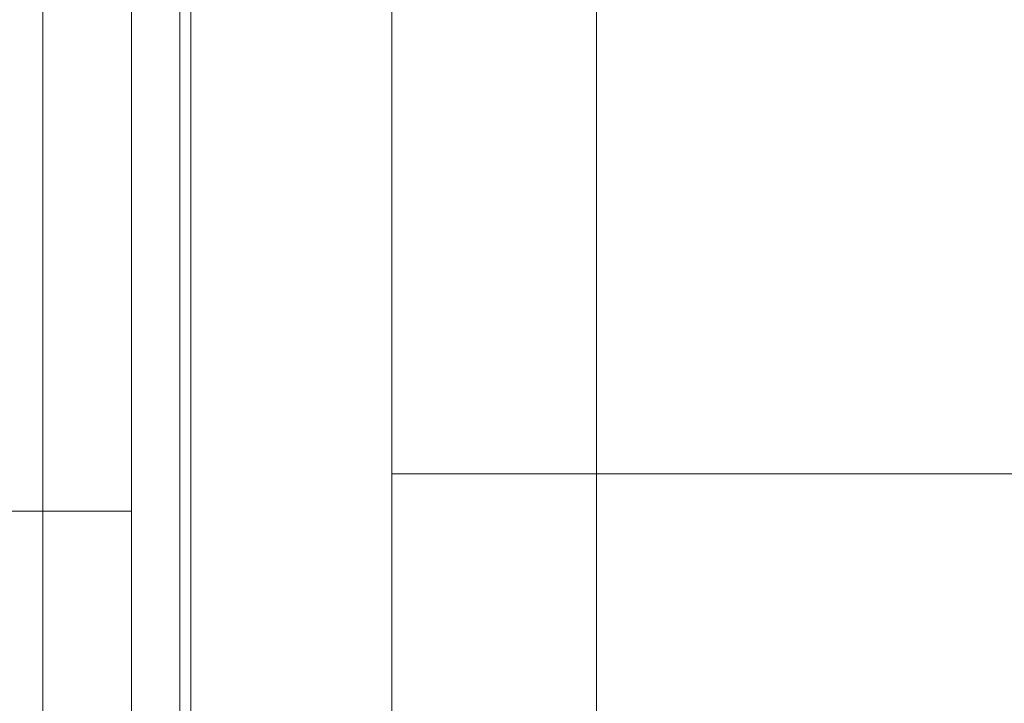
# Model space of a CAD drawing. Header units: millimetres. Extents: x 3652085 to 3778338, y -303702 to -273644.
# Tile 107 of 256: x 3674468 to 3674732, y -276560 to -276376. Entities that reach past the tile are written whole.
import ezdxf

# ---------------------------------------------------------------- set-up
doc = ezdxf.new("R2010")
doc.units = ezdxf.units.MM
doc.linetypes.add('HIDDEN2', pattern=[4.7624999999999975, 3.174999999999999, -1.587499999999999])
doc.layers.add('!!!! BALCONY', color=7, linetype='Continuous')
doc.layers.add('DOOR-IDEN   (HAUSART)', color=43, linetype='Continuous', lineweight=5)
doc.layers.add('SLAB    (HAUSART)', color=8, linetype='Continuous', lineweight=20)

# ---------------------------------------------------------------- blocks, each defined once
blk = doc.blocks.new('A$C054672D4 (2-2)')
at = {"lineweight": 0}
blk.add_line((665.1319753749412, 548.1569147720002, 33706.18410929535), (1452.132222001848, 548.1737711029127, 33706.18410929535), dxfattribs=at)
at = {"lineweight": 0, "elevation": 33706.18410929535}
for points in [[(679.2997397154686, 618.1569147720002), (1374.964518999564, 618.1569147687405)], [(686.1319753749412, 605.1569147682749), (1368.13228333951, 605.1569147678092)], [(686.1319753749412, 602.1569147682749), (1368.13228333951, 602.1569147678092)]]:
    blk.add_lwpolyline(points, dxfattribs=at)
at = {"color": 7, "linetype": 'HIDDEN2', "ltscale": 5}
blk.add_arc((646.6153032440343, 543.6771682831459, 33706.18410929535), 741.5373520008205, 270.889844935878, 0.4247055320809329, dxfattribs=at)

msp = doc.modelspace()

# ---------------------------------------------------------------- hatches: boundary and pattern name
at = {"layer": '!!!! BALCONY', "linetype": 'Continuous', "lineweight": 13}
h = msp.add_hatch(dxfattribs=at)
h.set_pattern_fill('NET', color=252, scale=50, angle=360, style=0)
h.set_pattern_definition([(359.9999999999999, (3871472.703406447, -411435.7301605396), (7.776507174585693e-14, 158.75), []), (90, (3871472.703406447, -411435.7301605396), (-158.75, 8.748570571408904e-14), [])])
edge = h.paths.add_edge_path()
edge.add_line((3675295.904283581, -277142.4270460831), (3675410.646501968, -277142.4270460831))
edge.add_line((3675410.646501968, -277142.4270460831), (3675410.646501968, -277007.4513999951))
edge.add_line((3675410.646501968, -277007.4513999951), (3675410.646501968, -277001.3752667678))
edge.add_line((3675410.646501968, -277001.3752667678), (3675410.646501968, -276991.3752667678))
edge.add_line((3675410.646501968, -276991.3752667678), (3675410.646501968, -276968.2030782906))
edge.add_line((3675410.646501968, -276968.2030782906), (3675410.646501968, -276542.1955843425))
edge.add_line((3675410.646501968, -276542.1955843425), (3675410.646501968, -276522.0625606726))
edge.add_line((3675410.646501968, -276522.0625606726), (3675410.646501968, -276491.802601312))
edge.add_line((3675410.646501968, -276491.802601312), (3675410.646501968, -276468.4555416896))
edge.add_line((3675410.646501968, -276468.4555416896), (3675410.646501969, -276300.3437666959))
edge.add_line((3675410.646501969, -276300.3437666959), (3675410.64650197, -276257.4204629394))
edge.add_line((3675410.64650197, -276257.4204629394), (3675410.646501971, -275991.9853915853))
edge.add_line((3675410.646501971, -275991.9853915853), (3675410.646501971, -275859.9888010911))
edge.add_line((3675410.646501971, -275859.9888010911), (3675410.646501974, -275327.9922528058))
edge.add_line((3675410.646501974, -275327.9922528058), (3674693.976127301, -275327.9922528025))
edge.add_line((3674693.976127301, -275327.9922528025), (3674647.86164505, -275327.9922528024))
edge.add_line((3674647.86164505, -275327.9922528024), (3674647.861644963, -275960.9967600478))
edge.add_line((3674647.861644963, -275960.9967600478), (3674567.845679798, -275960.9967600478))
edge.add_line((3674567.845679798, -275960.9967600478), (3674567.846209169, -275991.9850017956))
edge.add_line((3674567.846209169, -275991.9850017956), (3674567.846209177, -275991.9853915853))
edge.add_line((3674567.846209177, -275991.9853915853), (3674567.846795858, -276019.3767569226))
edge.add_line((3674567.846795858, -276019.3767569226), (3674567.860763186, -276671.493195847))
edge.add_line((3674567.860763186, -276671.493195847), (3675297.064057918, -276671.4979140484))
edge.add_arc((3675296.957877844, -276672.4922608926), 0.9999999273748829, -3.8820023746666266e-06, 83.90483964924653, ccw=False)
edge.add_line((3675297.957877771, -276672.4922609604), (3675297.957877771, -276673.9922609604))
edge.add_arc((3675297.457877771, -276673.9922609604), 0.5, -90, 0, ccw=False)
edge.add_line((3675297.457877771, -276674.4922609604), (3675296.457877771, -276674.4922609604))
edge.add_line((3675296.457877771, -276674.4922609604), (3675296.457877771, -276673.9922609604))
edge.add_line((3675296.457877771, -276673.9922609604), (3675294.957877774, -276673.9922609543))
edge.add_arc((3675294.957877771, -276674.9922609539), 0.9999999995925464, 89.99999983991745, 180.0000003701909)
edge.add_line((3675293.957877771, -276674.9922609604), (3675293.957877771, -276686.6922609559))
edge.add_line((3675293.957877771, -276686.6922609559), (3675297.957877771, -276686.6922609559))
edge.add_line((3675297.957877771, -276686.6922609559), (3675297.957877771, -276685.6922609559))
edge.add_line((3675297.957877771, -276685.6922609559), (3675298.957877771, -276685.6922609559))
edge.add_line((3675298.957877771, -276685.6922609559), (3675298.957877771, -276686.6922609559))
edge.add_line((3675298.957877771, -276686.6922609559), (3675298.957877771, -276701.3922609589))
edge.add_line((3675298.957877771, -276701.3922609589), (3675296.757877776, -276701.3922609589))
edge.add_line((3675296.757877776, -276701.3922609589), (3675296.757877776, -276703.2922609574))
edge.add_line((3675296.757877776, -276703.2922609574), (3675294.957877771, -276703.2922609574))
edge.add_line((3675294.957877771, -276703.2922609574), (3675294.957877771, -276701.2422609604))
edge.add_line((3675294.957877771, -276701.2422609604), (3675288.657877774, -276701.2422609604))
edge.add_arc((3675288.657877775, -276702.7422609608), 1.500000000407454, 90.0000000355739, 179.9999999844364)
edge.add_line((3675287.157877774, -276702.7422609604), (3675287.157877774, -276708.9726457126))
edge.add_line((3675287.157877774, -276708.9726457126), (3675286.857877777, -276709.4922609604))
edge.add_line((3675286.857877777, -276709.4922609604), (3675287.157877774, -276710.0118762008))
edge.add_line((3675287.157877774, -276710.0118762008), (3675287.157877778, -276716.2422609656))
edge.add_arc((3675288.657877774, -276716.2422609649), 1.499999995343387, 180.000000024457, 270.0000000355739)
edge.add_line((3675288.657877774, -276717.7422609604), (3675294.957877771, -276717.7422609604))
edge.add_line((3675294.957877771, -276717.7422609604), (3675294.957877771, -276715.6922609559))
edge.add_line((3675294.957877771, -276715.6922609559), (3675296.757877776, -276715.6922609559))
edge.add_line((3675296.757877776, -276715.6922609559), (3675296.757877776, -276717.5922609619))
edge.add_line((3675296.757877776, -276717.5922609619), (3675298.957877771, -276717.5922609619))
edge.add_line((3675298.957877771, -276717.5922609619), (3675298.957877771, -276726.9922609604))
edge.add_line((3675298.957877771, -276726.9922609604), (3675308.957877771, -276726.9922609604))
edge.add_line((3675308.957877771, -276726.9922609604), (3675308.957877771, -276725.4927841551))
edge.add_line((3675308.957877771, -276725.4927841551), (3675308.135239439, -276721.9927841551))
edge.add_line((3675308.135239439, -276721.9927841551), (3675313.885236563, -276721.9927841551))
edge.add_line((3675313.885236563, -276721.9927841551), (3675313.885239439, -276721.9929694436))
edge.add_line((3675313.885239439, -276721.9929694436), (3675319.635239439, -276721.9929694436))
edge.add_line((3675319.635239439, -276721.9929694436), (3675318.957877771, -276725.4929694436))
edge.add_line((3675318.957877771, -276725.4929694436), (3675318.957877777, -276737.492446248))
edge.add_arc((3675314.957877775, -276737.492446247), 4.000000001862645, 269.99999994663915, 359.99999998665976, ccw=False)
edge.add_line((3675314.957877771, -276741.4924462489), (3675301.576597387, -276741.4924462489))
edge.add_line((3675301.576597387, -276741.4924462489), (3675301.576597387, -276754.4924462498))
edge.add_arc((3675299.576597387, -276754.4924462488), 2, 270, 359.9999999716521, ccw=False)
edge.add_line((3675299.576597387, -276756.4924462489), (3675298.576597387, -276756.4924462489))
edge.add_line((3675298.576597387, -276756.4924462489), (3675298.576597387, -276760.9922609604))
edge.add_line((3675298.576597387, -276760.9922609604), (3675298.576597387, -276762.3065101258))
edge.add_line((3675298.576597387, -276762.3065101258), (3675298.606597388, -276762.358471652))
edge.add_line((3675298.606597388, -276762.358471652), (3675298.606597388, -276763.5462996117))
edge.add_line((3675298.606597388, -276763.5462996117), (3675298.606597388, -276766.6264208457))
edge.add_line((3675298.606597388, -276766.6264208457), (3675298.599321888, -276763.5462996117))
edge.add_line((3675298.599321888, -276763.5462996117), (3675298.201482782, -276763.5462996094))
edge.add_arc((3675313.524624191, -276764.4922609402), 15.35231270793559, 176.4673761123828, 193.1780974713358)
edge.add_line((3675298.576597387, -276767.9922609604), (3675298.576597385, -276811.9922609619))
edge.add_arc((3675297.076597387, -276811.9922609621), 1.499999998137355, -90.00000001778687, 1.1116810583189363e-08, ccw=False)
edge.add_line((3675297.076597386, -276813.4922609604), (3675159.318971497, -276813.4922609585))
edge.add_arc((3675159.318971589, -276811.9922607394), 1.500000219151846, 222.810266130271, 269.99999649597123, ccw=False)
edge.add_arc((3675189.763720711, -276783.7899813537), 43.00001602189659, 207.5618149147, 222.8102643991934, ccw=False)
edge.add_arc((3675152.973453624, -276802.9922612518), 1.500000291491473, 89.99999900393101, 207.5617303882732, ccw=False)
edge.add_line((3675152.97345365, -276801.4922609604), (3675267.576597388, -276801.4922609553))
edge.add_arc((3675267.576463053, -276794.4921266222), 7.000134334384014, 270.0010995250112, 359.9989004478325)
edge.add_line((3675274.576597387, -276794.4922609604), (3675274.576597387, -276763.5462996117))
edge.add_line((3675274.576597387, -276763.5462996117), (3675274.576597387, -276756.4924462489))
edge.add_line((3675274.576597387, -276756.4924462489), (3675273.576597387, -276756.4924462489))
edge.add_arc((3675273.576597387, -276754.4924462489), 2, 180, 270, ccw=False)
edge.add_line((3675271.576597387, -276754.4924462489), (3675271.576597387, -276741.4924462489))
edge.add_line((3675271.576597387, -276741.4924462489), (3675270.158876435, -276741.4924462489))
edge.add_line((3675270.158876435, -276741.4924462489), (3675259.957877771, -276741.4924462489))
edge.add_line((3675259.957877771, -276741.4924462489), (3674728.560251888, -276741.4924461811))
edge.add_line((3674728.560251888, -276741.4924461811), (3674714.061287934, -276741.4924461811))
edge.add_line((3674714.061287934, -276741.4924461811), (3674706.728385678, -276741.4924461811))
edge.add_line((3674706.728385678, -276741.4924461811), (3674703.976127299, -276741.4924461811))
edge.add_line((3674703.976127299, -276741.4924461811), (3674693.976127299, -276741.4924461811))
edge.add_line((3674693.976127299, -276741.4924461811), (3674649.861694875, -276741.4924461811))
edge.add_line((3674649.861694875, -276741.4924461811), (3674639.660696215, -276741.4924461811))
edge.add_line((3674639.660696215, -276741.4924461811), (3674584.861694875, -276741.4924461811))
edge.add_arc((3674584.861694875, -276737.492446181), 4.000000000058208, 180, 270, ccw=False)
edge.add_line((3674580.861694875, -276737.492446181), (3674580.861694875, -276728.4924461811))
edge.add_line((3674580.861694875, -276728.4924461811), (3674578.361694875, -276728.4924461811))
edge.add_arc((3674574.361694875, -276728.4924461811), 4, -180, 0, ccw=False)
edge.add_line((3674570.361694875, -276728.4924461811), (3674567.861694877, -276728.4924461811))
edge.add_line((3674567.861694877, -276728.4924461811), (3674567.861694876, -276744.9878247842))
edge.add_line((3674567.861694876, -276744.9878247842), (3674567.879350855, -276744.9878247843))
edge.add_arc((3674569.381616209, -276747.5694999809), 2.986946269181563, 60.2061899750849, 120.19493539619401, ccw=False)
edge.add_line((3674570.865770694, -276744.977370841), (3674580.046864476, -276744.9878247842))
edge.add_line((3674580.046864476, -276744.9878247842), (3674588.948456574, -276744.9878247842))
edge.add_line((3674588.948456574, -276744.9878247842), (3674588.948916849, -276744.9878247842))
edge.add_line((3674588.948916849, -276744.9878247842), (3674592.179238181, -276744.9878247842))
edge.add_line((3674592.179238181, -276744.9878247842), (3674592.179394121, -276744.9878247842))
edge.add_line((3674592.179394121, -276744.9878247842), (3674597.516441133, -276744.9878247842))
edge.add_line((3674597.516441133, -276744.9878247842), (3674597.516519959, -276744.9878247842))
edge.add_line((3674597.516519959, -276744.9878247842), (3674600.653293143, -276744.9878247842))
edge.add_line((3674600.653293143, -276744.9878247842), (3674600.653441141, -276744.9878247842))
edge.add_line((3674600.653441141, -276744.9878247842), (3674606.353694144, -276744.9878247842))
edge.add_line((3674606.353694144, -276744.9878247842), (3674606.353829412, -276744.9878247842))
edge.add_line((3674606.353829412, -276744.9878247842), (3674613.954044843, -276744.9878247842))
edge.add_line((3674613.954044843, -276744.9878247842), (3674613.954197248, -276744.9878247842))
edge.add_line((3674613.954197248, -276744.9878247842), (3674624.389840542, -276744.9878247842))
edge.add_line((3674624.389840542, -276744.9878247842), (3674624.389923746, -276744.9878247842))
edge.add_line((3674624.389923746, -276744.9878247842), (3674626.269411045, -276744.9878247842))
edge.add_line((3674626.269411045, -276744.9878247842), (3674628.04102223, -276744.9878246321))
edge.add_line((3674628.04102223, -276744.9878246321), (3674632.18842992, -276744.2036430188))
edge.add_line((3674632.18842992, -276744.2036430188), (3674632.973028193, -276744.9878247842))
edge.add_line((3674632.973028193, -276744.9878247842), (3674641.862745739, -276744.9878247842))
edge.add_line((3674641.862745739, -276744.9878247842), (3674647.86164505, -276744.9878247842))
edge.add_line((3674647.86164505, -276744.9878247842), (3674647.86164505, -276977.9921885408))
edge.add_line((3674647.86164505, -276977.9921885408), (3675257.312468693, -276977.9921885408))
edge.add_line((3675257.312468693, -276977.9921885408), (3675257.312468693, -277142.4270460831))
edge.add_line((3675257.312468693, -277142.4270460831), (3675295.904283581, -277142.4270460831))
h = msp.add_hatch(dxfattribs=at)
h.set_pattern_fill('NET', color=252, scale=50, angle=360, style=0)
h.set_pattern_definition([(359.9999999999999, (3871482.703406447, -411445.7301605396), (7.776507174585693e-14, 158.75), []), (90, (3871482.703406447, -411445.7301605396), (-158.75, 8.748570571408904e-14), [])])
edge = h.paths.add_edge_path()
edge.add_line((3674447.80232205, -276757.9915336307), (3674494.885962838, -276757.9920158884))
edge.add_line((3674494.885962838, -276757.9920158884), (3674494.885962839, -276758.0193366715))
edge.add_arc((3674496.386423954, -276760.3676708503), 2.786764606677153, 57.534654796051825, 122.576422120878, ccw=False)
edge.add_line((3674497.882329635, -276758.0164322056), (3674498.500628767, -276757.9917610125))
edge.add_arc((3674498.382580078, -276757.4843645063), 0.5209478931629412, 180.8888884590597, 283.0971959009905, ccw=False)
edge.add_line((3674497.861694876, -276757.4924461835), (3674497.861694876, -276700.8246818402))
edge.add_line((3674497.861694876, -276700.8246818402), (3674497.844587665, -275947.9927901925))
edge.add_line((3674497.844587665, -275947.9927901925), (3674447.861727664, -275947.9904532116))
edge.add_line((3674447.861727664, -275947.9904532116), (3674447.882040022, -275397.9917481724))
edge.add_line((3674447.882040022, -275397.9917481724), (3673887.867428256, -275397.9922058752))
edge.add_line((3673887.867428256, -275397.9922058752), (3673887.85646524, -276997.9921406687))
edge.add_line((3673887.85646524, -276997.9921406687), (3674447.802543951, -276997.9916149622))
edge.add_line((3674447.802543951, -276997.9916149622), (3674447.80232205, -276757.9915336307))

# ---------------------------------------------------------------- linework, layer by layer
at = {"layer": 'SLAB    (HAUSART)', "elevation": -0.537108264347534}
msp.add_lwpolyline([(3674447.861499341, -276757.9920728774), (3674494.885962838, -276757.9919625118, -0.268912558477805), (3674497.882329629, -276757.9757481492), (3674498.349850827, -276757.9923058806, -0.4071607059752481), (3674497.861694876, -276757.4924462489), (3674497.861694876, -276700.8246819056), (3674497.844587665, -275947.9927914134), (3674447.852556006, -275947.9904539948), (3674447.871340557, -275397.9922836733), (3673887.872734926, -275397.9922219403), (3673887.86177191, -276997.9921567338), (3674447.861721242, -276997.9921542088), (3674447.861499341, -276757.9920728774)], format="xyb", close=True, dxfattribs=at)

# ---------------------------------------------------------------- block references
at = {"layer": 'DOOR-IDEN   (HAUSART)', "color": 1, "rotation": 89.99999999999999}
msp.add_blockref('A$C054672D4 (2-2)', (3675116.018609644, -277380.1244215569, -33706.7212175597), dxfattribs=at)

doc.saveas('drawing.dxf')
